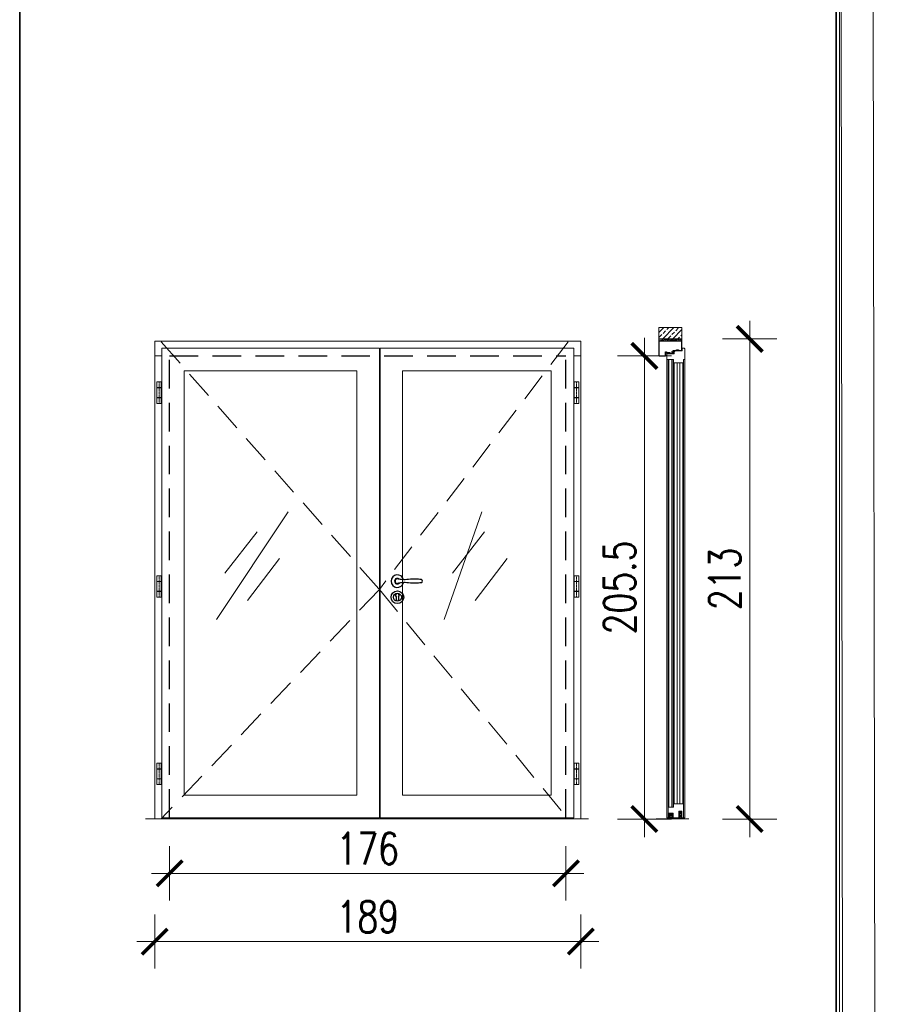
# Model space of a CAD drawing. Header units: millimetres. Extents: x 23192 to 149900, y -396339 to -79279.
# Tile 96 of 136: x 76562 to 76943, y -211069 to -210633. Entities that reach past the tile are written whole.
import ezdxf

# ---------------------------------------------------------------- set-up
doc = ezdxf.new("R2010")
doc.units = ezdxf.units.MM
doc.linetypes.add('CENTER', pattern=[0.6, 0.375, -0.075, 0.075, -0.075])
doc.linetypes.add('DASHED', pattern=[19.05, 12.7, -6.35])
doc.layers.get('0').update_dxf_attribs({"lineweight": 0})
for name, color, linetype, lineweight in [('0_LEGENDA', 7, 'Continuous', 13), ('Drzwi - hatch', 8, 'Continuous', 5), ('Drzwi KRAWĘDZIE', 7, 'Continuous', 20), ('Drzwi Kreskowanie', 252, 'Continuous', 5), ('KOREkty', 190, 'Continuous', 35)]:
    doc.layers.add(name, color=color, linetype=linetype, lineweight=lineweight)
for name, color, linetype in [('Drzwi - klamki', 150, 'Continuous'), ('Drzwi PRZER-DUŻA', 240, 'DASHED'), ('GRUBA', 4, 'Continuous')]:
    doc.layers.add(name, color=color, linetype=linetype)
doc.styles.add('SIMPLEX', font='simplex.shx', dxfattribs={"width": 0.77})
doc.dimstyles.new('OL PB 200', dxfattribs={"dimscale": 4, "dimtxt": 3.5, "dimasz": 0.2, "dimexe": 10, "dimexo": 10, "dimgap": 1, "dimtad": 1, "dimdec": 1, "dimrnd": 0.5, "dimzin": 9, "dimdsep": 46, "dimtxsty": 'SIMPLEX', "dimblk": 'thick_MSz', "dimcen": 0.1, "dimdle": 8, "dimse1": 1, "dimse2": 1, "dimclrd": 256, "dimclre": 256, "dimclrt": 3, "dimadec": 1, "dimazin": 2, "dimtfac": 1, "dimtdec": 1, "dimtix": 1, "dimtofl": 0, "dimtmove": 2, "dimatfit": 3, "dimldrblk": 'thick_MSz', "dimfxl": 10, "dimfxlon": 1, "dimtolj": 1, "dimlwd": -1, "dimlwe": -1, "dimarcsym": 0})

# ---------------------------------------------------------------- blocks, each defined once
blk = doc.blocks.new('DA8083FR')
at = {"ltscale": 0.05}
for p, q in [((-6.399964, 0), (-8.399964, 0)), ((8.400024, 0), (6.400024, 0))]:
    blk.add_line(p, q, dxfattribs=at)
at = {"ltscale": 0.175}
for p, q in [((-3.5, 0), (3.5, 0)), ((-3.5, -1.199997), (3.5, -1.199997))]:
    blk.add_line(p, q, dxfattribs=at)
at = {"ltscale": 0.1125}
for p, q in [((-3.5, -2.900009), (-3.5, 0)), ((3.5, -2.900009), (3.5, 0))]:
    blk.add_line(p, q, dxfattribs=at)
at = {"ltscale": 0.3625}
for p, q in [((-9, -3.400009), (-9, -17.900009)), ((9, -3.400009), (9, -17.900009))]:
    blk.add_line(p, q, dxfattribs=at)
at = {"ltscale": 0.015}
for p, q in [((-8.699951, -0.300003), (-8.699951, -0.900009)), ((8.700012, -0.900009), (8.700012, -0.300003))]:
    blk.add_line(p, q, dxfattribs=at)
at = {"ltscale": 0.1}
for p, q in [((-8.5, -2.900009), (-4.5, -2.900009)), ((4.5, -2.900009), (8.5, -2.900009))]:
    blk.add_line(p, q, dxfattribs=at)
at = {"ltscale": 0.025}
for p, q in [((-8.399964, -1.199997), (-7.399964, -1.199997)), ((7.400024, -1.199997), (8.400024, -1.199997))]:
    blk.add_line(p, q, dxfattribs=at)
at = {"ltscale": 0.0875}
for p, q in [((-4.5, -18.900009), (-8, -18.900009)), ((8, -18.900009), (4.5, -18.900009))]:
    blk.add_line(p, q, dxfattribs=at)
at = {"ltscale": 0.098125}
for p, q in [((-7.799988, -22.825012), (-7.799988, -18.900009)), ((7.800049, -22.825012), (7.800049, -18.900009))]:
    blk.add_line(p, q, dxfattribs=at)
at = {"ltscale": 0.0325}
for p, q in [((-7.199951, -1.400009), (-7.199951, -2.699997)), ((7.200012, -2.699997), (7.200012, -1.400009))]:
    blk.add_line(p, q, dxfattribs=at)
at = {"ltscale": 0.098614}
for p, q in [((-6.839722, -18.900009), (-7.000305, -22.841293)), ((6.839783, -18.900009), (7.000366, -22.841293))]:
    blk.add_line(p, q, dxfattribs=at)
at = {"ltscale": 0.00918}
blk.add_line((-6.195435, -18.900009), (-6.113953, -19.258041), dxfattribs=at)
at = {"ltscale": 0.01516}
for p, q in [((-6.094483, -19.583938), (-6.157593, -20.187042)), ((6.157654, -20.187042), (6.094543, -19.583938))]:
    blk.add_line(p, q, dxfattribs=at)
at = {"ltscale": 0.0575}
for p, q in [((-6, -2.699997), (-6, -0.400009)), ((6, -0.400009), (6, -2.699997))]:
    blk.add_line(p, q, dxfattribs=at)
at = {"ltscale": 0.013848}
blk.add_line((-5.560852, -20.249466), (-5.503174, -19.698562), dxfattribs=at)
at = {"ltscale": 0.043857}
for p, q in [((-5.30426, -19.519378), (-3.549988, -19.519378)), ((5.304321, -19.519378), (3.550049, -19.519378))]:
    blk.add_line(p, q, dxfattribs=at)
at = {"ltscale": 0.4}
for p, q in [((-4.5, -2.900009), (-4.5, -18.900009)), ((4.5, -2.900009), (4.5, -18.900009))]:
    blk.add_line(p, q, dxfattribs=at)
at = {"ltscale": 0.225}
for p, q in [((-4.5, -2.900009), (4.5, -2.900009)), ((4.5, -2.900009), (-4.5, -2.900009)), ((4.5, -18.900009), (-4.5, -18.900009))]:
    blk.add_line(p, q, dxfattribs=at)
at = {"ltscale": 0.194121}
blk.add_line((-3.882385, -18.900009), (3.882446, -18.900009), dxfattribs=at)
at = {"ltscale": 0.061736}
for p, q in [((-3.349976, -19.719375), (-3.349976, -22.188797)), ((3.350036, -19.719375), (3.350036, -22.188797))]:
    blk.add_line(p, q, dxfattribs=at)
at = {"ltscale": 0.016505}
blk.add_line((-2.75, -21.147186), (-2.892883, -21.791748), dxfattribs=at)
at = {"ltscale": 0.035695}
for p, q in [((-2.75, -19.719375), (-2.75, -21.147186)), ((2.75, -21.147186), (2.75, -19.719375))]:
    blk.add_line(p, q, dxfattribs=at)
at = {"ltscale": 0.127501}
blk.add_line((2.550049, -19.519378), (-2.549988, -19.519378), dxfattribs=at)
at = {"ltscale": 0.108406}
blk.add_line((-2.168091, -10.699997), (2.168152, -10.699997), dxfattribs=at)
at = {"ltscale": 0.107848}
blk.add_line((2.156982, -9.5), (-2.156922, -9.5), dxfattribs=at)
at = {"ltscale": 0.017671}
blk.add_line((-0.353394, -23.37442), (0.353454, -23.37442), dxfattribs=at)
at = {"ltscale": 0.009999}
blk.add_line((0.200012, -2.900009), (-0.199951, -2.900009), dxfattribs=at)
at = {"ltscale": 0.012222}
blk.add_line((0, -6.6958), (0, -7.184692), dxfattribs=at)
at = {"ltscale": 0.016633}
blk.add_line((0, -7.184692), (0, -7.850006), dxfattribs=at)
at = {"ltscale": 0.016506}
blk.add_line((2.892944, -21.791748), (2.75, -21.147186), dxfattribs=at)
at = {"ltscale": 0.013847}
blk.add_line((5.560913, -20.24942), (5.503235, -19.698562), dxfattribs=at)
at = {"ltscale": 0.009179}
blk.add_line((6.114014, -19.258041), (6.195434, -18.900009), dxfattribs=at)
for points in [[(-8.5, -2.900009), (-8.599732, -2.910064), (-8.695374, -2.939758), (-8.858215, -3.051193), (-8.963745, -3.213195), (-9, -3.400009)], [(-8, -18.900009), (-8.202698, -18.879196), (-8.394165, -18.819046), (-8.567505, -18.723373), (-8.721863, -18.592086), (-8.838684, -18.444503), (-8.929993, -18.267639), (-8.982666, -18.086334), (-9, -17.900009)], [(8, -18.900009), (8.202698, -18.879196), (8.394165, -18.819046), (8.567505, -18.723373), (8.721863, -18.592086), (8.838684, -18.444503), (8.929993, -18.267639), (8.982666, -18.086334), (9, -17.900009)], [(9, -3.400009), (8.963806, -3.213195), (8.858276, -3.051193), (8.695373, -2.939758), (8.599792, -2.910064), (8.5, -2.900009)]]:
    blk.add_lwpolyline(points)
for radius in [3.404208, 2.915314, 2.25]:
    blk.add_circle((0, -10.100006), radius)
for centre, radius, start, end in [((-8.399964, -0.300003), 0.3, 90.000003, 180.000005), ((-8.399964, -0.900009), 0.3, 179.999991, 270.000001), ((-7.399964, -22.824997), 0.4, 180.001125, 357.665424), ((-7.399964, -1.400009), 0.2, 0, 90.000003), ((-7.399964, -2.699997), 0.2, 270.000001, 0), ((-6.399964, -0.400009), 0.4, 0, 90.000003), ((-3.671143, -20.447189), 2.5, 174.027059, 289.64092), ((-7.08905, -19.479889), 1, 354.027419, 12.81746), ((-5.799988, -2.699997), 0.2, 179.999991, 270.000001), ((-3.671143, -20.447189), 1.9, 174.026868, 275.613132), ((-5.30426, -19.719375), 0.2, 89.999996, 174.026704), ((-3.549988, -19.719375), 0.2, 359.999983, 89.999996), ((-3.5, -22.188797), 0.15, 275.61264, 0.000569), ((-2.599976, -21.856674), 0.3, 167.500472, 240.643356), ((-2.763611, -22.990097), 0.2, 62.74125, 109.632466), ((-2.549988, -19.719375), 0.2, 89.998555, 180.000005), ((0.929809, -15.581268), 7.5, 240.643274, 262.6826), ((-0.353394, -18.311325), 5.063093, 242.745388, 270.000001), ((0, -22.821808), 0.2, 262.681781, 277.318221), ((-0.929749, -15.581268), 7.5, 277.317456, 299.356727), ((0.353454, -18.311325), 5.063093, 269.999673, 297.254614), ((2.550049, -19.719375), 0.2, 359.999983, 89.998855), ((2.763672, -22.990097), 0.2, 70.364834, 117.260729), ((2.600036, -21.856674), 0.3, 299.356263, 12.499337), ((3.671203, -20.447189), 2.5, 250.359081, 5.972941), ((3.5, -22.188797), 0.15, 179.999691, 264.388645), ((3.550049, -19.719375), 0.2, 89.999996, 180.000005), ((3.671203, -20.447189), 1.900002, 264.386569, 5.974443), ((5.304321, -19.719375), 0.2, 5.973296, 89.999996), ((5.800049, -2.699997), 0.2, 270.000001, 0), ((6.400024, -0.400009), 0.4, 90.000003, 180.000005), ((7.089111, -19.479889), 1, 167.18224, 185.972268), ((7.400024, -22.824997), 0.4, 182.334564, 359.998863), ((7.400024, -1.400009), 0.2, 90.000003, 179.999991), ((7.400024, -2.699997), 0.2, 179.999991, 270.000001), ((8.400024, -0.300003), 0.3, 0, 90.000003), ((8.400024, -0.900009), 0.3, 270.000001, 0.00001)]:
    blk.add_arc(centre, radius, start, end)
blk = doc.blocks.new('thick_MSz')
for p, q in [((0, 15), (0, -15)), ((-10, 0), (10, 0))]:
    blk.add_line(p, q)
at = {"const_width": 2, "elevation": 2}
blk.add_lwpolyline([(-7.07, -7.07), (7.07, 7.07)], dxfattribs=at)
blk = doc.blocks.new('*D395')
at = {"layer": '0_LEGENDA', "transparency": 16777216}
blk.add_line((76839.18, -210986.48), (76839.18, -210782.68), dxfattribs=at)
at = {"layer": 'DEFPOINTS', "color": 0, "transparency": 16777216}
for p in [(76839.18, -210781.88), (76847.24, -210781.88), (76844.33, -210987.28)]:
    blk.add_point(p, dxfattribs=at)
at = {"layer": '0_LEGENDA', "transparency": 16777216, "xscale": 0.8, "yscale": 0.8, "zscale": 0.8}
for p, rotation in [((76839.18, -210781.88), 90), ((76839.18, -210987.28), 270)]:
    blk.add_blockref('thick_MSz', p, dxfattribs=dict(at, rotation=rotation))
at = {"layer": '0_LEGENDA', "color": 3, "transparency": 16777216, "insert": (76828.18, -210884.58), "char_height": 14, "attachment_point": 5, "rotation": 90, "style": 'SIMPLEX'}
blk.add_mtext('\\A1;205.5', dxfattribs=at)
blk = doc.blocks.new('*D396')
at = {"layer": '0_LEGENDA', "transparency": 16777216}
blk.add_line((76885.86, -210775.08), (76885.86, -210986.48), dxfattribs=at)
at = {"layer": 'DEFPOINTS', "color": 0, "transparency": 16777216}
for p in [(76855.83, -210774.28), (76855.83, -210987.28), (76885.86, -210987.28)]:
    blk.add_point(p, dxfattribs=at)
at = {"layer": '0_LEGENDA', "transparency": 16777216, "xscale": 0.8, "yscale": 0.8, "zscale": 0.8}
for p, rotation in [((76885.86, -210774.28), 90), ((76885.86, -210987.28), 270)]:
    blk.add_blockref('thick_MSz', p, dxfattribs=dict(at, rotation=rotation))
at = {"layer": '0_LEGENDA', "color": 3, "transparency": 16777216, "insert": (76874.86, -210880.78), "char_height": 14, "attachment_point": 5, "rotation": 90, "style": 'SIMPLEX'}
blk.add_mtext('\\A1;213', dxfattribs=at)
blk = doc.blocks.new('*D397')
at = {"layer": '0_LEGENDA', "transparency": 16777216}
blk.add_line((76622.73, -211041.65), (76810.13, -211041.65), dxfattribs=at)
at = {"layer": 'DEFPOINTS', "color": 0, "transparency": 16777216}
for p in [(76621.93, -210987.28), (76810.93, -210987.28), (76810.93, -211041.65)]:
    blk.add_point(p, dxfattribs=at)
at = {"layer": '0_LEGENDA', "transparency": 16777216, "xscale": 0.8, "yscale": 0.8, "zscale": 0.8, "rotation": 180}
blk.add_blockref('thick_MSz', (76621.93, -211041.65), dxfattribs=at)
at = {"layer": '0_LEGENDA', "transparency": 16777216, "xscale": 0.8, "yscale": 0.8, "zscale": 0.8}
blk.add_blockref('thick_MSz', (76810.93, -211041.65), dxfattribs=at)
at = {"layer": '0_LEGENDA', "color": 3, "transparency": 16777216, "insert": (76716.43, -211030.65), "char_height": 14, "attachment_point": 5, "style": 'SIMPLEX'}
blk.add_mtext('\\A1;189', dxfattribs=at)
blk = doc.blocks.new('*D398')
at = {"layer": '0_LEGENDA', "transparency": 16777216}
blk.add_line((76629.33, -211011.39), (76803.53, -211011.39), dxfattribs=at)
at = {"layer": 'DEFPOINTS', "color": 0, "transparency": 16777216}
for p in [(76804.33, -210986.17), (76628.53, -210986.78), (76804.33, -211011.39)]:
    blk.add_point(p, dxfattribs=at)
at = {"layer": '0_LEGENDA', "transparency": 16777216, "xscale": 0.8, "yscale": 0.8, "zscale": 0.8, "rotation": 180}
blk.add_blockref('thick_MSz', (76628.53, -211011.39), dxfattribs=at)
at = {"layer": '0_LEGENDA', "transparency": 16777216, "xscale": 0.8, "yscale": 0.8, "zscale": 0.8}
blk.add_blockref('thick_MSz', (76804.33, -211011.39), dxfattribs=at)
at = {"layer": '0_LEGENDA', "color": 3, "transparency": 16777216, "insert": (76716.43, -211000.39), "char_height": 14, "attachment_point": 5, "style": 'SIMPLEX'}
blk.add_mtext('\\A1;176', dxfattribs=at)

msp = doc.modelspace()

# ---------------------------------------------------------------- hatches: boundary and pattern name
at = {"layer": 'Drzwi - hatch'}
h = msp.add_hatch(dxfattribs=at)
h.set_pattern_fill('ANSI33', color=256, scale=0.5)
h.set_pattern_definition([(45, (76965.8785, -215024.5655), (-2.245064, 2.245064), []), (45, (76968.1236, -215024.5655), (-2.245064, 2.245064), [1.5875, -0.79375])])
h.paths.add_polyline_path([(76845.627, -210769.28), (76845.627, -210774.276), (76855.827, -210774.276), (76855.827, -210769.28)])
h = msp.add_hatch(dxfattribs=at)
h.set_pattern_fill('AR-CONC', color=256, scale=0.003)
h.set_pattern_definition([(50, (78295.13073, -215300.24704), (0.546554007, -0.047817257), [0.05715, -0.62865]), (355, (78295.13073, -215300.24704), (-0.105730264, 0.573170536), [0.04572, -0.50292175]), (100.451445, (78295.1763, -215300.251), (0.44082374, 0.525353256), [0.048570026, -0.534270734]), (46.1842, (78295.1307, -215300.09464), (0.81323712, -0.12612698), [0.085725, -0.942975]), (96.635558, (78295.1985, -215300.10515), (0.7122124, 0.74227837), [0.07285507, -0.80140682]), (351.184151, (78295.1307, -215300.0946), (0.7122124, 0.74227837), [0.0685799, -0.7543792]), (21, (78295.20693, -215300.13274), (0.454843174, -0.306795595), [0.05715, -0.62865]), (326, (78295.20693, -215300.13274), (0.185406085, 0.5525639), [0.04572, -0.50292]), (71.451445, (78295.24483, -215300.1583), (0.64024926, 0.245768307), [0.048570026, -0.53426981]), (37.5, (78295.13073, -215300.24704), (0.00926581, 0.253665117), [0, -0.496824, 0, -0.51054, 0, -0.504825]), (7.5, (78295.13073, -215300.24704), (0.200458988, 0.300541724), [0, -0.291084, 0, -0.485394, 0, -0.192405]), (327.5, (78294.9608, -215300.24704), (0.4067717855, -0.017186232), [0, -0.1905, 0, -0.59436, 0, -0.78867]), (317.5, (78294.8846, -215300.24704), (0.444387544, 0.076279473), [0, -0.24765, 0, -0.394716, 0, -0.56007])])
h.paths.add_polyline_path([(76845.827, -210774.276), (76845.827, -210775.276), (76855.827, -210775.276), (76855.827, -210774.276)])
at = {"layer": 'Drzwi Kreskowanie'}
h = msp.add_hatch(dxfattribs=at)
h.set_pattern_fill('ANSI37', color=256, scale=0.05, style=0)
h.set_pattern_definition([(135, (82849.9896, -210204.80172), (0.1122532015, 0.1122532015), []), (45, (82849.9896, -210204.80172), (0.1122532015, -0.1122532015), [])])
h.paths.add_polyline_path([(76849.427, -210780.621), (76849.427, -210780.421), (76850.427, -210780.421), (76850.427, -210780.621)])
h = msp.add_hatch(dxfattribs=at)
h.set_pattern_fill('ANSI37', color=256, scale=0.05, style=0)
h.set_pattern_definition([(135, (82853.8896, -210203.60651), (0.1122532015, 0.1122532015), []), (45, (82853.8896, -210203.60651), (0.1122532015, -0.1122532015), [])])
h.paths.add_polyline_path([(76853.327, -210779.426), (76853.327, -210779.226), (76854.327, -210779.226), (76854.327, -210779.426)])

# ---------------------------------------------------------------- linework, layer by layer
for p, q in [((76851.927, -210779.996), (76851.927, -210779.912)), ((76851.927, -210780.153), (76851.927, -210780.231)), ((76625.025, -210781.876), (76621.925, -210781.876)), ((76810.93, -210781.876), (76807.83, -210781.876))]:
    msp.add_line(p, q)
at = {"ltscale": 0.2}
for p, q in [((76852.027, -210980.576), (76852.027, -210784.976)), ((76852.327, -210980.576), (76852.328, -210784.976))]:
    msp.add_line(p, q, dxfattribs=at)
at = {"linetype": 'CENTER', "ltscale": 0.5}
for p, q in [((76623.825, -210793.426), (76623.825, -210802.876)), ((76809.03, -210793.426), (76809.03, -210802.876)), ((76623.825, -210879.376), (76623.825, -210888.826)), ((76809.03, -210879.376), (76809.03, -210888.826)), ((76623.825, -210962.526), (76623.825, -210971.976)), ((76809.03, -210962.526), (76809.03, -210971.976))]:
    msp.add_line(p, q, dxfattribs=at)
at = {"linetype": 'DASHED'}
for points in [[(76624.765, -210775.618), (76721.575, -210885.447), (76624.765, -210987.276)], [(76805.385, -210775.618), (76721.575, -210885.447), (76805.385, -210987.276)]]:
    msp.add_lwpolyline(points, dxfattribs=at)
at = {"ltscale": 0.2}
msp.add_lwpolyline([(76851.877, -210982.076), (76851.878, -210783.476)], dxfattribs=at)
at = {"layer": '0_LEGENDA', "linetype": 'ByBlock', "ltscale": 5}
for p, q in [((76929.147, -212469.693), (76925.746, -210155.453)), ((76943.365, -212469.693), (76939.964, -210155.453)), ((76562.024, -211342.702), (76562.024, -210170.404)), ((76925.729, -211342.702), (76925.729, -210170.404))]:
    msp.add_line(p, q, dxfattribs=at)
at = {"layer": '0_LEGENDA'}
for points in [[(76721.88, -210986.776), (76807.83, -210986.776), (76807.83, -210778.476), (76721.88, -210778.476)], [(76711.575, -210788.476), (76635.025, -210788.476), (76635.025, -210976.776), (76711.575, -210976.776)], [(76731.88, -210976.776), (76797.83, -210976.776), (76797.83, -210788.476), (76731.88, -210788.476)]]:
    msp.add_lwpolyline(points, close=True, dxfattribs=at)
for points in [[(76649.326, -210898.812), (76681.062, -210851.088)], [(76750.309, -210898.812), (76767.044, -210851.088)], [(76653.081, -210878.17), (76667.303, -210859.945)], [(76754.063, -210878.17), (76768.285, -210859.945)], [(76663.11, -210890.38), (76677.332, -210871.791)], [(76764.092, -210890.38), (76778.314, -210871.791)]]:
    msp.add_lwpolyline(points, dxfattribs=at)
at = {"layer": 'Drzwi - klamki', "ltscale": 0.2}
for p, q in [((76728.43, -210881.526), (76728.43, -210882.026)), ((76728.43, -210881.526), (76728.56, -210881.526)), ((76728.43, -210882.026), (76728.56, -210882.026)), ((76729.055, -210888.794), (76729.055, -210890.044)), ((76730.105, -210888.794), (76730.105, -210890.044))]:
    msp.add_line(p, q, dxfattribs=at)
for centre, radius in [((76729.58, -210888.894), 2.8), ((76729.585, -210888.898), 1.8)]:
    msp.add_circle(centre, radius, dxfattribs=at)
for centre, radius, start, end in [((76729.58, -210881.776), 2.801, 13.27153, 346.72847), ((76729.58, -210881.776), 1.25, 42.90378, 317.09622), ((76729.58, -210881.776), 1.05, 64.69984, 295.30016), ((76739.99, -210881.776), 0.74, 288.92464, 71.07536), ((76729.58, -210888.094), 0.875, 306.8699, 233.1301), ((76729.58, -210890.044), 0.525, 180, 270), ((76729.58, -210890.044), 0.525, 270, 0)]:
    msp.add_arc(centre, radius, start, end, dxfattribs=at)
for points in [[(76740.23, -210881.076), (76737.73, -210880.826), (76731.435, -210881.076), (76729.58, -210880.726)], [(76740.23, -210882.476), (76737.73, -210882.726), (76731.435, -210882.476), (76729.58, -210882.826)]]:
    msp.add_spline(points, degree=3, dxfattribs=at)
at = {"layer": 'Drzwi KRAWĘDZIE'}
for p, q in [((76621.925, -210987.276), (76621.925, -210775.276)), ((76810.93, -210775.276), (76621.925, -210775.276)), ((76803.929, -210775.276), (76621.925, -210775.276)), ((76810.93, -210987.276), (76810.93, -210775.276)), ((76845.627, -210775.276), (76845.627, -210774.276)), ((76855.827, -210775.276), (76855.827, -210774.276)), ((76721.575, -210778.476), (76625.025, -210778.476)), ((76625.025, -210986.776), (76625.025, -210778.476)), ((76721.575, -210986.776), (76721.575, -210778.476)), ((76721.88, -210779.676), (76721.575, -210779.676)), ((76807.83, -210778.476), (76721.88, -210778.476)), ((76721.88, -210986.776), (76721.88, -210778.476)), ((76807.83, -210986.776), (76807.83, -210778.476)), ((76848.527, -210780.076), (76848.527, -210781.776)), ((76848.527, -210780.076), (76848.527, -210781.776)), ((76848.927, -210780.126), (76848.577, -210780.126)), ((76848.577, -210780.126), (76848.577, -210780.421)), ((76848.577, -210780.126), (76848.577, -210780.421)), ((76848.922, -210780.391), (76848.577, -210780.421)), ((76848.675, -210780.463), (76848.577, -210781.015)), ((76848.675, -210780.463), (76848.577, -210780.472)), ((76848.675, -210780.463), (76848.577, -210780.472)), ((76848.675, -210780.463), (76848.577, -210781.015)), ((76848.577, -210780.472), (76848.577, -210781.015)), ((76848.577, -210780.472), (76848.577, -210781.015)), ((76848.717, -210780.515), (76848.577, -210781.301)), ((76848.717, -210780.515), (76848.577, -210781.301)), ((76848.717, -210780.515), (76848.877, -210780.648)), ((76848.927, -210780.441), (76848.727, -210780.458)), ((76848.727, -210780.458), (76848.927, -210780.625)), ((76848.877, -210780.648), (76848.888, -210780.708)), ((76851.316, -210780.042), (76851.316, -210780.109)), ((76851.318, -210780.036), (76851.399, -210779.916)), ((76851.387, -210780.227), (76851.318, -210780.115)), ((76851.49, -210780.232), (76851.396, -210780.232)), ((76851.511, -210779.911), (76851.408, -210779.911)), ((76851.517, -210779.928), (76851.438, -210780.005)), ((76851.438, -210780.005), (76851.586, -210779.999)), ((76851.595, -210780.171), (76851.438, -210780.162)), ((76851.438, -210780.162), (76851.498, -210780.214)), ((76851.586, -210779.999), (76851.657, -210779.915)), ((76851.661, -210780.229), (76851.595, -210780.171)), ((76851.751, -210779.911), (76851.665, -210779.911)), ((76851.728, -210780.232), (76851.668, -210780.232)), ((76851.758, -210779.93), (76851.688, -210779.996)), ((76851.688, -210779.996), (76851.927, -210779.996)), ((76851.927, -210780.153), (76851.688, -210780.153)), ((76851.688, -210780.153), (76851.735, -210780.214)), ((76851.927, -210779.571), (76851.927, -210779.912)), ((76851.927, -210779.912), (76851.927, -210779.602)), ((76851.927, -210779.911), (76851.927, -210779.602)), ((76851.927, -210779.602), (76851.927, -210779.912)), ((76851.927, -210780.231), (76851.927, -210780.671)), ((76851.927, -210780.671), (76851.927, -210780.231)), ((76851.927, -210780.231), (76851.927, -210780.671)), ((76851.927, -210780.231), (76851.927, -210780.617)), ((76851.966, -210779.559), (76852.807, -210779.471)), ((76852.026, -210780.671), (76851.981, -210780.671)), ((76852.026, -210779.67), (76852.026, -210780.559)), ((76852.045, -210779.648), (76852.261, -210779.626)), ((76852.109, -210780.475), (76852.045, -210780.566)), ((76852.137, -210780.531), (76852.073, -210780.644)), ((76852.18, -210779.879), (76852.18, -210779.872)), ((76852.183, -210779.888), (76852.276, -210780.05)), ((76852.278, -210779.767), (76852.185, -210779.859)), ((76852.36, -210780.666), (76852.21, -210780.519)), ((76852.248, -210779.901), (76852.264, -210779.938)), ((76852.357, -210780.571), (76852.251, -210780.468)), ((76852.336, -210779.788), (76852.255, -210779.869)), ((76852.264, -210779.938), (76852.306, -210780.025)), ((76852.284, -210779.647), (76852.285, -210779.751)), ((76852.286, -210780.079), (76852.286, -210780.281)), ((76852.304, -210780.299), (76852.328, -210780.299)), ((76852.306, -210780.025), (76852.328, -210780.063)), ((76852.334, -210780.085), (76852.334, -210780.234)), ((76852.336, -210779.788), (76852.336, -210779.676)), ((76852.35, -210780.241), (76852.35, -210780.241)), ((76852.357, -210780.234), (76852.357, -210779.985)), ((76852.357, -210780.317), (76852.357, -210780.571)), ((76852.818, -210779.571), (76852.366, -210779.641)), ((76852.398, -210780.674), (76852.381, -210780.674)), ((76852.392, -210779.95), (76852.392, -210779.95)), ((76852.427, -210779.985), (76852.427, -210780.646)), ((76852.855, -210779.528), (76852.855, -210779.514)), ((76848.527, -210781.776), (76848.76, -210781.593)), ((76848.577, -210781.301), (76848.577, -210781.673)), ((76848.577, -210781.301), (76848.577, -210781.673)), ((76848.577, -210781.673), (76848.765, -210781.525)), ((76848.76, -210781.593), (76848.936, -210781.776)), ((76848.765, -210781.525), (76848.942, -210781.72)), ((76848.936, -210781.776), (76849.127, -210781.776)), ((76849.127, -210781.761), (76848.996, -210781.731)), ((76849.127, -210783.476), (76849.127, -210982.076)), ((76849.727, -210783.476), (76849.727, -210986.776)), ((76850.027, -210783.476), (76850.027, -210982.076)), ((76851.277, -210783.476), (76851.277, -210982.076)), ((76853.627, -210980.576), (76853.627, -210784.976)), ((76854.927, -210980.576), (76854.927, -210784.976)), ((76856.227, -210980.576), (76856.227, -210784.976)), ((76856.527, -210986.776), (76856.527, -210784.976)), ((76857.127, -210783.476), (76857.127, -210982.076)), ((76622.825, -210802.926), (76622.825, -210793.426)), ((76622.825, -210793.426), (76624.825, -210793.426)), ((76624.825, -210802.926), (76624.825, -210793.426)), ((76808.03, -210802.926), (76808.03, -210793.426)), ((76810.03, -210793.426), (76808.03, -210793.426)), ((76810.03, -210802.926), (76810.03, -210793.426)), ((76622.825, -210795.926), (76624.825, -210795.926)), ((76622.825, -210796.026), (76624.825, -210796.026)), ((76810.03, -210795.926), (76808.03, -210795.926)), ((76810.03, -210796.026), (76808.03, -210796.026)), ((76622.825, -210800.326), (76624.825, -210800.326)), ((76622.825, -210800.426), (76624.825, -210800.426)), ((76810.03, -210800.326), (76808.03, -210800.326)), ((76810.03, -210800.426), (76808.03, -210800.426)), ((76622.825, -210802.926), (76624.825, -210802.926)), ((76810.03, -210802.926), (76808.03, -210802.926)), ((76622.825, -210888.876), (76622.825, -210879.376)), ((76622.825, -210879.376), (76624.825, -210879.376)), ((76624.825, -210888.876), (76624.825, -210879.376)), ((76808.03, -210888.876), (76808.03, -210879.376)), ((76810.03, -210879.376), (76808.03, -210879.376)), ((76810.03, -210888.876), (76810.03, -210879.376)), ((76622.825, -210881.876), (76624.825, -210881.876)), ((76622.825, -210881.976), (76624.825, -210881.976)), ((76810.03, -210881.876), (76808.03, -210881.876)), ((76810.03, -210881.976), (76808.03, -210881.976)), ((76622.825, -210886.276), (76624.825, -210886.276)), ((76622.825, -210886.376), (76624.825, -210886.376)), ((76622.825, -210888.876), (76624.825, -210888.876)), ((76810.03, -210886.276), (76808.03, -210886.276)), ((76810.03, -210886.376), (76808.03, -210886.376)), ((76810.03, -210888.876), (76808.03, -210888.876)), ((76622.825, -210972.026), (76622.825, -210962.526)), ((76622.825, -210962.526), (76624.825, -210962.526)), ((76624.825, -210972.026), (76624.825, -210962.526)), ((76808.03, -210972.026), (76808.03, -210962.526)), ((76810.03, -210962.526), (76808.03, -210962.526)), ((76810.03, -210972.026), (76810.03, -210962.526)), ((76622.825, -210965.026), (76624.825, -210965.026)), ((76622.825, -210965.126), (76624.825, -210965.126)), ((76810.03, -210965.026), (76808.03, -210965.026)), ((76810.03, -210965.126), (76808.03, -210965.126)), ((76622.825, -210969.426), (76624.825, -210969.426)), ((76622.825, -210969.526), (76624.825, -210969.526)), ((76622.825, -210972.026), (76624.825, -210972.026)), ((76810.03, -210969.426), (76808.03, -210969.426)), ((76810.03, -210969.526), (76808.03, -210969.526)), ((76810.03, -210972.026), (76808.03, -210972.026)), ((76854.437, -210983.846), (76854.427, -210986.776)), ((76855.647, -210983.776), (76854.507, -210983.776)), ((76854.536, -210984.086), (76854.527, -210986.776)), ((76854.537, -210983.876), (76854.536, -210984.006)), ((76854.536, -210984.006), (76854.661, -210984.006)), ((76854.661, -210984.086), (76854.536, -210984.086)), ((76854.536, -210984.517), (76854.636, -210984.513)), ((76854.569, -210985.569), (76854.536, -210984.517)), ((76855.617, -210983.876), (76854.537, -210983.876)), ((76854.703, -210986.836), (76854.569, -210985.569)), ((76854.636, -210984.513), (76854.669, -210985.559)), ((76854.669, -210985.559), (76854.679, -210985.557)), ((76854.686, -210985.615), (76854.675, -210985.616)), ((76854.675, -210985.616), (76854.701, -210985.865)), ((76854.676, -210984.021), (76854.676, -210984.071)), ((76854.679, -210985.557), (76854.686, -210985.615)), ((76854.692, -210984.576), (76854.692, -210984.656)), ((76854.692, -210984.656), (76854.792, -210984.656)), ((76854.692, -210984.656), (76854.692, -210984.956)), ((76854.692, -210985.774), (76854.692, -210984.956)), ((76854.692, -210984.956), (76854.792, -210984.956)), ((76854.701, -210985.865), (76854.776, -210985.857)), ((76854.712, -210984.556), (76854.722, -210984.556)), ((76854.722, -210984.556), (76854.753, -210984.587)), ((76854.755, -210985.859), (76854.722, -210985.854)), ((76854.798, -210986.065), (76854.723, -210986.073)), ((76854.723, -210986.073), (76854.799, -210986.798)), ((76854.747, -210986.086), (76854.778, -210986.074)), ((76854.763, -210985.913), (76854.836, -210985.903)), ((76854.847, -210986.007), (76854.773, -210986.013)), ((76854.917, -210985.796), (76854.774, -210985.796)), ((76854.774, -210985.796), (76854.779, -210985.837)), ((76854.777, -210984.076), (76854.871, -210984.076)), ((76854.777, -210984.352), (76854.777, -210984.076)), ((76854.777, -210985.676), (76854.777, -210984.876)), ((76854.777, -210984.876), (76855.377, -210984.876)), ((76855.377, -210985.676), (76854.777, -210985.676)), ((76854.779, -210985.837), (76854.779, -210985.841)), ((76854.792, -210984.677), (76854.792, -210984.876)), ((76854.792, -210985.576), (76854.792, -210984.956)), ((76854.805, -210986.091), (76854.812, -210986.154)), ((76854.812, -210986.154), (76854.927, -210986.142)), ((76854.823, -210985.829), (76854.986, -210985.94)), ((76854.986, -210985.94), (76854.849, -210986.083)), ((76854.916, -210983.991), (76854.885, -210984.024)), ((76855.262, -210985.676), (76854.892, -210985.676)), ((76855.237, -210983.991), (76854.916, -210983.991)), ((76854.925, -210984.203), (76854.923, -210984.203)), ((76854.923, -210984.799), (76854.925, -210984.799)), ((76854.932, -210984.201), (76854.933, -210984.201)), ((76854.933, -210984.801), (76854.932, -210984.801)), ((76854.933, -210984.201), (76855.221, -210984.201)), ((76855.221, -210984.801), (76854.933, -210984.801)), ((76855.231, -210984.251), (76854.957, -210984.251)), ((76854.957, -210984.751), (76855.231, -210984.751)), ((76855.007, -210983.971), (76855.007, -210983.991)), ((76855.007, -210983.971), (76855.147, -210983.971)), ((76855.017, -210986.042), (76855.017, -210985.896)), ((76855.137, -210985.896), (76855.137, -210986.042)), ((76855.147, -210983.971), (76855.147, -210983.991)), ((76855.167, -210985.94), (76855.331, -210985.829)), ((76855.304, -210986.083), (76855.167, -210985.94)), ((76855.223, -210984.202), (76855.221, -210984.201)), ((76855.221, -210984.801), (76855.223, -210984.8)), ((76855.226, -210986.142), (76855.342, -210986.154)), ((76855.23, -210984.203), (76855.231, -210984.204)), ((76855.231, -210984.798), (76855.23, -210984.799)), ((76855.269, -210984.024), (76855.237, -210983.991)), ((76855.379, -210985.796), (76855.237, -210985.796)), ((76855.283, -210984.076), (76855.377, -210984.076)), ((76855.38, -210986.013), (76855.307, -210986.007)), ((76855.318, -210985.903), (76855.391, -210985.913)), ((76855.342, -210986.154), (76855.348, -210986.091)), ((76855.354, -210986.798), (76855.43, -210986.073)), ((76855.43, -210986.073), (76855.356, -210986.065)), ((76855.362, -210984.876), (76855.362, -210984.677)), ((76855.362, -210984.956), (76855.362, -210985.576)), ((76855.362, -210984.956), (76855.462, -210984.956)), ((76855.374, -210984.656), (76855.462, -210984.656)), ((76855.375, -210985.837), (76855.379, -210985.796)), ((76855.375, -210985.841), (76855.375, -210985.837)), ((76855.375, -210986.074), (76855.407, -210986.086)), ((76855.377, -210984.076), (76855.377, -210984.352)), ((76855.377, -210984.876), (76855.377, -210985.676)), ((76855.378, -210985.857), (76855.452, -210985.865)), ((76855.431, -210985.854), (76855.398, -210985.859)), ((76855.4, -210984.587), (76855.432, -210984.556)), ((76855.432, -210984.556), (76855.442, -210984.556)), ((76855.584, -210985.569), (76855.451, -210986.836)), ((76855.452, -210985.865), (76855.478, -210985.616)), ((76855.462, -210984.656), (76855.462, -210984.576)), ((76855.462, -210984.956), (76855.462, -210984.656)), ((76855.462, -210984.956), (76855.462, -210985.774)), ((76855.468, -210985.615), (76855.474, -210985.557)), ((76855.478, -210985.616), (76855.468, -210985.615)), ((76855.474, -210985.557), (76855.485, -210985.559)), ((76855.478, -210984.071), (76855.478, -210984.021)), ((76855.485, -210985.559), (76855.517, -210984.513)), ((76855.493, -210984.006), (76855.617, -210984.006)), ((76855.618, -210984.086), (76855.493, -210984.086)), ((76855.517, -210984.513), (76855.617, -210984.517)), ((76855.617, -210984.517), (76855.584, -210985.569)), ((76855.617, -210984.006), (76855.617, -210983.876)), ((76855.627, -210986.776), (76855.618, -210984.086)), ((76855.727, -210986.776), (76855.717, -210983.846)), ((76814.392, -210987.276), (76617.815, -210987.276)), ((76721.575, -210986.776), (76625.025, -210986.776)), ((76626.125, -210987.276), (76626.125, -210986.776)), ((76627.321, -210987.276), (76627.321, -210986.776)), ((76628.525, -210987.276), (76628.525, -210986.776)), ((76807.83, -210986.776), (76721.88, -210986.776)), ((76804.33, -210987.276), (76804.33, -210986.776)), ((76805.535, -210987.276), (76805.535, -210986.776)), ((76806.73, -210987.276), (76806.73, -210986.776)), ((76844.327, -210987.276), (76858.827, -210987.276)), ((76853.827, -210986.776), (76853.827, -210986.876)), ((76854.427, -210986.776), (76853.827, -210986.776)), ((76854.427, -210986.876), (76853.827, -210986.876)), ((76854.787, -210986.256), (76855.077, -210986.225)), ((76855.077, -210986.225), (76855.366, -210986.256)), ((76856.327, -210986.776), (76855.727, -210986.776)), ((76856.327, -210986.876), (76855.727, -210986.876)), ((76856.327, -210986.876), (76856.327, -210986.776))]:
    msp.add_line(p, q, dxfattribs=at)
for points in [[(76855.827, -210769.28), (76855.827, -210774.276), (76845.627, -210774.276), (76845.627, -210769.28)], [(76850.427, -210780.421), (76850.427, -210780.621), (76849.427, -210780.621), (76849.427, -210780.421)], [(76854.327, -210779.226), (76854.327, -210779.426), (76853.327, -210779.426), (76853.327, -210779.226)]]:
    msp.add_lwpolyline(points, close=True, dxfattribs=at)
msp.add_lwpolyline([(76855.927, -210779.476), (76855.927, -210778.476), (76856.807, -210778.476, -0.4142136), (76857.127, -210778.796), (76857.127, -210783.476), (76856.527, -210783.476), (76856.527, -210784.976), (76852.027, -210784.976), (76852.027, -210783.476), (76849.127, -210783.476), (76849.127, -210780.976, -0.4142136), (76849.227, -210780.876), (76852.427, -210780.876), (76852.427, -210779.996, -0.4142136), (76852.747, -210779.676), (76855.727, -210779.676, 0.4142136)], format="xyb", close=True, dxfattribs=at)
for points in [[(76856.527, -210982.076), (76856.527, -210980.576), (76852.027, -210980.576), (76852.027, -210982.076), (76849.727, -210982.076)], [(76849.927, -210986.776), (76849.927, -210984.676), (76851.927, -210984.676), (76851.927, -210986.776)], [(76855.727, -210986.776), (76855.727, -210986.776), (76855.727, -210983.776), (76854.427, -210983.776), (76854.427, -210986.776)], [(76854.427, -210986.776), (76854.427, -210983.776), (76855.727, -210983.776), (76855.727, -210986.776)], [(76851.707, -210986.776), (76854.427, -210986.776)]]:
    msp.add_lwpolyline(points, dxfattribs=at)
for points in [[(76849.127, -210982.076), (76849.127, -210986.676, 0.4142136), (76849.227, -210986.776), (76849.927, -210986.776)], [(76855.727, -210986.776), (76857.027, -210986.776, 0.4142136), (76857.127, -210986.676), (76857.127, -210982.076)]]:
    msp.add_lwpolyline(points, format="xyb", dxfattribs=at)
msp.add_circle((76855.077, -210984.501), 0.185, dxfattribs=at)
for centre, radius, start, end in [((76848.365, -210781.244), 0.749, 320.42539, 45.71581), ((76848.398, -210781.181), 0.732, 5.00539, 43.71386), ((76851.327, -210780.042), 0.0108, 145.89151, 180), ((76851.327, -210780.109), 0.0108, 180, 212.16432), ((76851.396, -210780.222), 0.0108, 212.16432, 270), ((76851.408, -210779.922), 0.0108, 90, 145.89151), ((76851.49, -210780.222), 0.0108, 270, 42.12574), ((76851.508, -210779.922), 0.0112, 327.18701, 70.31765), ((76851.665, -210779.922), 0.0108, 90, 138.37832), ((76851.668, -210780.221), 0.0108, 228.90641, 270), ((76851.728, -210780.221), 0.0108, 270, 42.6348), ((76851.751, -210779.922), 0.0108, 312.59235, 90), ((76851.97, -210779.602), 0.0434, 95.93988, 180), ((76851.981, -210780.617), 0.0542, 180, 270), ((76852.047, -210779.67), 0.0217, 95.93988, 180), ((76852.036, -210780.559), 0.0108, 180, 324.82408), ((76852.026, -210780.617), 0.0542, 270, 330.49873), ((76852.182, -210780.52), 0.0858, 37.23443, 148.2729), ((76852.179, -210780.557), 0.0496, 37.23443, 148.2729), ((76852.198, -210779.872), 0.0181, 135.01195, 180), ((76852.198, -210779.879), 0.0181, 180, 210.08298), ((76852.275, -210779.889), 0.0289, 135.01195, 202.8251), ((76852.263, -210779.647), 0.0217, 0.19456, 95.93988), ((76852.256, -210779.747), 0.0294, 311.9308, 352.43452), ((76852.215, -210780.087), 0.0716, 6.05413, 30.813), ((76852.304, -210780.281), 0.0181, 180, 270), ((76852.291, -210780.085), 0.0434, 0, 30.08298), ((76852.33, -210780.328), 0.029, 22.04102, 92.41399), ((76852.349, -210780.219), 0.0216, 225.62301, 272.70364), ((76852.372, -210779.676), 0.0361, 98.81043, 180), ((76852.35, -210780.234), 0.00614, 270, 0), ((76852.392, -210779.985), 0.0351, 90, 180), ((76852.381, -210780.646), 0.0289, 223.94643, 270), ((76852.392, -210779.985), 0.0351, 0, 90), ((76852.398, -210780.646), 0.0289, 270, 0), ((76852.811, -210779.514), 0.0434, 0, 95.93988), ((76852.811, -210779.528), 0.0434, 278.81043, 0), ((76848.342, -210781.27), 0.8, 324.84885, 348.99677), ((76854.507, -210983.846), 0.07, 90, 179.80901), ((76854.661, -210984.021), 0.015, 0, 90), ((76854.661, -210984.071), 0.015, 270, 0), ((76854.712, -210984.576), 0.02, 90, 180), ((76854.727, -210985.824), 0.03, 193.31283, 261), ((76854.77, -210985.963), 0.05, 97.7955, 274.2045), ((76854.758, -210986.114), 0.03, 111, 178.68717), ((76855.077, -210984.501), 0.335, 117.26604, 242.73396), ((76854.759, -210985.839), 0.0202, 291, 330.72405), ((76854.806, -210985.854), 0.03, 55.79869, 186), ((76854.785, -210986.093), 0.02, 6, 111), ((76854.892, -210985.576), 0.1, 180, 270), ((76854.828, -210986.062), 0.03, 186, 316.20131), ((76855.094, -210984.501), 0.285, 118.69441, 241.30559), ((76854.842, -210985.953), 0.05, 3.36337, 97.7955), ((76854.843, -210985.958), 0.05, 274.2045, 8.63663), ((76854.917, -210985.896), 0.1, 0, 90), ((76855.077, -210984.501), 0.155, 164.59255, 195.40745), ((76854.932, -210984.221), 0.02, 90, 117.26604), ((76854.932, -210984.781), 0.02, 242.73396, 270), ((76854.933, -210984.219), 0.0179, 90.07344, 117.50127), ((76854.933, -210984.783), 0.0179, 242.49873, 269.92656), ((76855.077, -210984.501), 0.155, 135.40745, 164.59255), ((76855.077, -210984.501), 0.155, 195.40745, 224.59255), ((76854.917, -210986.042), 0.1, 276, 0), ((76855.077, -210984.501), 0.155, 104.59255, 135.40745), ((76855.077, -210984.501), 0.155, 224.59255, 255.40745), ((76855.077, -210984.501), 0.155, 75.40745, 104.59255), ((76855.077, -210984.501), 0.155, 255.40745, 284.59255), ((76855.077, -210984.501), 0.155, 44.59255, 75.40745), ((76855.077, -210984.501), 0.155, 284.59255, 315.40745), ((76855.237, -210985.896), 0.1, 90, 180), ((76855.237, -210986.042), 0.1, 180, 264), ((76855.077, -210984.501), 0.155, 15.40745, 44.59255), ((76855.077, -210984.501), 0.155, 315.40745, 344.59255), ((76855.221, -210984.221), 0.02, 62.73396, 90), ((76855.221, -210984.781), 0.02, 270, 297.26604), ((76855.223, -210984.219), 0.0179, 62.65608, 89.75262), ((76855.223, -210984.782), 0.0179, 270.24738, 297.34392), ((76855.077, -210984.501), 0.155, 344.59255, 15.40745), ((76855.077, -210984.501), 0.335, 297.41428, 62.58572), ((76855.094, -210984.501), 0.285, 298.69441, 61.30559), ((76855.311, -210985.953), 0.05, 82.2045, 176.63663), ((76855.311, -210985.958), 0.05, 171.36337, 265.7955), ((76855.262, -210985.576), 0.1, 270, 0), ((76855.326, -210986.062), 0.03, 223.79869, 354), ((76855.348, -210985.854), 0.03, 354, 124.20131), ((76855.368, -210986.093), 0.02, 69, 174), ((76855.395, -210985.839), 0.0202, 209.27595, 249), ((76855.384, -210985.963), 0.05, 265.7955, 82.2045), ((76855.396, -210986.114), 0.03, 1.31283, 69), ((76855.427, -210985.824), 0.03, 279, 346.68717), ((76855.442, -210984.576), 0.02, 0, 90), ((76855.493, -210984.021), 0.015, 90, 180), ((76855.493, -210984.071), 0.015, 180, 270), ((76855.647, -210983.846), 0.07, 0.19099, 90), ((76854.427, -210986.776), 0.1, 270, 359.80901), ((76854.802, -210986.826), 0.1, 186.01186, 261.87316), ((76854.787, -210986.206), 0.05, 191.66295, 270), ((76855.077, -210984.904), 2.041, 261.87316, 278.12684), ((76854.823, -210986.817), 0.03, 141.41686, 329.69824), ((76855.077, -210984.904), 1.941, 263.25524, 276.74476), ((76855.331, -210986.817), 0.03, 210.30176, 38.58314), ((76855.351, -210986.826), 0.1, 278.12684, 353.98814), ((76855.366, -210986.206), 0.05, 270, 348.33705), ((76855.727, -210986.776), 0.1, 180.19099, 270)]:
    msp.add_arc(centre, radius, start, end, dxfattribs=at)
for points, knots in [([(76854.834, -210984.211), (76854.835, -210984.209), (76854.835, -210984.207), (76854.838, -210984.196), (76854.84, -210984.19), (76854.842, -210984.183), (76854.844, -210984.174), (76854.847, -210984.162), (76854.854, -210984.137), (76854.866, -210984.093), (76854.88, -210984.04), (76854.883, -210984.03), (76854.885, -210984.024)], [0, 0, 0, 0, 0.1047205, 0.1287243, 0.1487338, 0.1644171, 0.1801009, 0.2026265, 0.2441635, 0.3727949, 0.6587979, 1, 1, 1, 1]), ([(76854.835, -210984.221), (76854.835, -210984.223), (76854.835, -210984.232), (76854.837, -210984.259), (76854.838, -210984.282)], [0, 0, 0, 0, 0.1734568, 1, 1, 1, 1]), ([(76854.904, -210984.501), (76854.911, -210984.488), (76854.919, -210984.475), (76854.927, -210984.461), (76854.927, -210984.46)], [0, 0, 0, 0, 0.9277367, 1, 1, 1, 1]), ([(76854.927, -210984.542), (76854.923, -210984.535), (76854.915, -210984.521), (76854.908, -210984.508), (76854.904, -210984.501)], [0, 0, 0, 0, 0.4801678, 1, 1, 1, 1]), ([(76854.972, -210984.201), (76854.972, -210984.2), (76854.965, -210984.176), (76854.947, -210984.107), (76854.923, -210984.017), (76854.918, -210984), (76854.916, -210983.991)], [0, 0, 0, 0, 0.0183109, 0.3147695, 0.6608628, 1, 1, 1, 1]), ([(76854.957, -210984.251), (76854.957, -210984.251), (76854.956, -210984.247), (76854.952, -210984.238), (76854.946, -210984.224), (76854.939, -210984.212), (76854.931, -210984.204), (76854.927, -210984.203), (76854.925, -210984.203)], [0, 0, 0, 0, 0.008461, 0.1585412, 0.3722965, 0.5820765, 0.7906641, 1, 1, 1, 1]), ([(76854.925, -210984.799), (76854.927, -210984.798), (76854.931, -210984.797), (76854.939, -210984.789), (76854.946, -210984.778), (76854.952, -210984.764), (76854.956, -210984.755), (76854.957, -210984.751), (76854.957, -210984.751)], [0, 0, 0, 0, 0.20933591, 0.41792348, 0.62770338, 0.84145659, 0.99153899, 1, 1, 1, 1]), ([(76854.933, -210984.201), (76854.935, -210984.201), (76854.939, -210984.203), (76854.945, -210984.211), (76854.951, -210984.223), (76854.955, -210984.237), (76854.956, -210984.247), (76854.957, -210984.251), (76854.957, -210984.251)], [0, 0, 0, 0, 0.2093834, 0.417977, 0.6277204, 0.8414402, 0.9915354, 1, 1, 1, 1]), ([(76854.957, -210984.751), (76854.957, -210984.751), (76854.956, -210984.755), (76854.955, -210984.765), (76854.951, -210984.779), (76854.945, -210984.791), (76854.939, -210984.799), (76854.935, -210984.8), (76854.933, -210984.801)], [0, 0, 0, 0, 0.0084646, 0.1585597, 0.3722816, 0.5820232, 0.7906167, 1, 1, 1, 1]), ([(76854.966, -210984.392), (76854.97, -210984.385), (76854.978, -210984.371), (76854.986, -210984.358), (76854.99, -210984.351)], [0, 0, 0, 0, 0.4801663, 1, 1, 1, 1]), ([(76854.99, -210984.651), (76854.983, -210984.638), (76854.975, -210984.625), (76854.967, -210984.611), (76854.966, -210984.61)], [0, 0, 0, 0, 0.9277396, 1, 1, 1, 1]), ([(76854.99, -210984.351), (76854.992, -210984.351), (76855.007, -210984.351), (76855.024, -210984.351), (76855.038, -210984.351)], [0, 0, 0, 0, 0.1367016, 1, 1, 1, 1]), ([(76855.038, -210984.651), (76855.037, -210984.651), (76855.021, -210984.651), (76855.005, -210984.651), (76854.99, -210984.651)], [0, 0, 0, 0, 0.0188367, 1, 1, 1, 1]), ([(76855.116, -210984.351), (76855.116, -210984.351), (76855.133, -210984.351), (76855.148, -210984.351), (76855.163, -210984.351)], [0, 0, 0, 0, 0.0188367, 1, 1, 1, 1]), ([(76855.163, -210984.651), (76855.161, -210984.651), (76855.146, -210984.651), (76855.13, -210984.651), (76855.116, -210984.651)], [0, 0, 0, 0, 0.1367016, 1, 1, 1, 1]), ([(76855.163, -210984.351), (76855.171, -210984.363), (76855.178, -210984.377), (76855.187, -210984.391), (76855.187, -210984.392)], [0, 0, 0, 0, 0.9277396, 1, 1, 1, 1]), ([(76855.187, -210984.61), (76855.183, -210984.617), (76855.175, -210984.631), (76855.167, -210984.644), (76855.163, -210984.651)], [0, 0, 0, 0, 0.4801663, 1, 1, 1, 1]), ([(76855.237, -210983.991), (76855.236, -210983.997), (76855.232, -210984.01), (76855.213, -210984.083), (76855.194, -210984.155), (76855.184, -210984.19), (76855.182, -210984.201)], [0, 0, 0, 0, 0.2849892, 0.5743661, 0.8680149, 1, 1, 1, 1]), ([(76855.231, -210984.251), (76855.231, -210984.251), (76855.231, -210984.249), (76855.232, -210984.242), (76855.232, -210984.23), (76855.231, -210984.216), (76855.228, -210984.206), (76855.225, -210984.203), (76855.223, -210984.202)], [0, 0, 0, 0, 0.0094085, 0.057786, 0.2978874, 0.5329711, 0.7658786, 1, 1, 1, 1]), ([(76855.223, -210984.8), (76855.225, -210984.799), (76855.228, -210984.796), (76855.231, -210984.786), (76855.232, -210984.772), (76855.232, -210984.759), (76855.231, -210984.752), (76855.231, -210984.751), (76855.231, -210984.751)], [0, 0, 0, 0, 0.2341214, 0.4670289, 0.7021126, 0.942214, 0.9905915, 1, 1, 1, 1]), ([(76855.226, -210984.46), (76855.23, -210984.467), (76855.238, -210984.481), (76855.246, -210984.494), (76855.25, -210984.501)], [0, 0, 0, 0, 0.4801678, 1, 1, 1, 1]), ([(76855.25, -210984.501), (76855.243, -210984.513), (76855.235, -210984.527), (76855.227, -210984.541), (76855.226, -210984.542)], [0, 0, 0, 0, 0.9277367, 1, 1, 1, 1]), ([(76855.231, -210984.204), (76855.232, -210984.205), (76855.235, -210984.208), (76855.237, -210984.218), (76855.236, -210984.231), (76855.233, -210984.243), (76855.231, -210984.249), (76855.231, -210984.251), (76855.231, -210984.251)], [0, 0, 0, 0, 0.2340796, 0.4670005, 0.7021258, 0.9422265, 0.9905958, 1, 1, 1, 1]), ([(76855.231, -210984.751), (76855.231, -210984.751), (76855.231, -210984.752), (76855.233, -210984.759), (76855.236, -210984.771), (76855.237, -210984.784), (76855.235, -210984.794), (76855.232, -210984.797), (76855.231, -210984.798)], [0, 0, 0, 0, 0.0094042, 0.0577735, 0.2978742, 0.5329995, 0.7659204, 1, 1, 1, 1]), ([(76855.269, -210984.024), (76855.271, -210984.03), (76855.274, -210984.041), (76855.288, -210984.096), (76855.301, -210984.144), (76855.306, -210984.161), (76855.308, -210984.171), (76855.311, -210984.181), (76855.313, -210984.188), (76855.315, -210984.195), (76855.317, -210984.204), (76855.319, -210984.209), (76855.319, -210984.211), (76855.319, -210984.211)], [0, 0, 0, 0, 0.3352164, 0.6830603, 0.7604456, 0.7871766, 0.81409, 0.8308212, 0.8476507, 0.8631025, 0.8905979, 0.9665356, 1, 1, 1, 1]), ([(76855.315, -210984.281), (76855.317, -210984.259), (76855.318, -210984.232), (76855.319, -210984.223), (76855.319, -210984.221)], [0, 0, 0, 0, 0.8245988, 1, 1, 1, 1]), ([(76855.319, -210984.211), (76855.32, -210984.211), (76855.32, -210984.211), (76855.32, -210984.211), (76855.319, -210984.211)], [0, 0, 0, 0, 0.3616342, 1, 1, 1, 1])]:
    msp.add_open_spline(points, degree=3, knots=knots, dxfattribs=at)
at = {"layer": 'Drzwi PRZER-DUŻA'}
for points in [[(76628.525, -210986.776), (76628.525, -210781.876)], [(76628.525, -210781.876), (76804.33, -210781.876)], [(76804.33, -210986.776), (76804.33, -210781.876)]]:
    msp.add_lwpolyline(points, dxfattribs=at)
at = {"layer": 'GRUBA'}
for p, q in [((76848.527, -210780.076), (76848.527, -210780.589)), ((76848.527, -210780.076), (76848.527, -210780.589)), ((76848.527, -210781.876), (76848.527, -210780.076)), ((76848.527, -210780.076), (76848.527, -210780.589)), ((76848.527, -210780.076), (76848.527, -210780.589))]:
    msp.add_line(p, q, dxfattribs=at)
msp.add_lwpolyline([(76851.927, -210779.912), (76851.927, -210779.476), (76853.328, -210779.476), (76853.328, -210779.476), (76853.327, -210779.476), (76853.327, -210779.226), (76854.327, -210779.226), (76854.327, -210779.476), (76855.327, -210779.476), (76855.327, -210779.476), (76855.827, -210779.476), (76855.827, -210775.276), (76845.627, -210775.276), (76845.627, -210781.556, 0.4142136), (76845.947, -210781.876), (76848.527, -210781.876), (76848.527, -210780.076), (76848.927, -210780.076), (76848.927, -210780.671), (76849.427, -210780.671), (76849.427, -210780.421), (76850.427, -210780.421), (76850.427, -210780.671), (76851.927, -210780.671), (76851.927, -210780.231)], format="xyb", dxfattribs=at)
at = {"layer": 'KOREkty'}
msp.add_lwpolyline([(76562.024, -210248.814), (76924.236, -210248.814), (76924.236, -211706.749), (76562.024, -211706.749)], close=True, dxfattribs=at)

# ---------------------------------------------------------------- block references
at = {"layer": 'Drzwi KRAWĘDZIE', "xscale": 0.1, "yscale": 0.1, "zscale": 0.1}
msp.add_blockref('DA8083FR', (76850.927, -210984.676), dxfattribs=at)

# ---------------------------------------------------------------- dimensions: what is measured, and where the dimension line sits
at = {"layer": '0_LEGENDA', "color": 7}
for base, p1, p2, picture, middle in [((76885.857, -210987.276), (76855.827, -210774.276), (76855.827, -210987.276), '*D396', (76874.857, -210880.776)), ((76839.182, -210781.876), (76844.327, -210987.276), (76847.237, -210781.876), '*D395', (76828.182, -210884.576))]:
    dim = msp.add_linear_dim(base=base, p1=p1, p2=p2, angle=90, dimstyle='OL PB 200', dxfattribs=at)
    dim.commit()
    dim.dimension.update_dxf_attribs({"geometry": picture, "text_midpoint": middle})
for base, p1, p2, picture, middle in [((76804.33, -211011.387), (76628.525, -210986.776), (76804.33, -210986.166), '*D398', (76716.428, -211000.387)), ((76810.93, -211041.654), (76621.925, -210987.276), (76810.93, -210987.276), '*D397', (76716.428, -211030.654))]:
    dim = msp.add_linear_dim(base=base, p1=p1, p2=p2, dimstyle='OL PB 200', dxfattribs=at)
    dim.commit()
    dim.dimension.update_dxf_attribs({"geometry": picture, "text_midpoint": middle})

doc.saveas('drawing.dxf')
